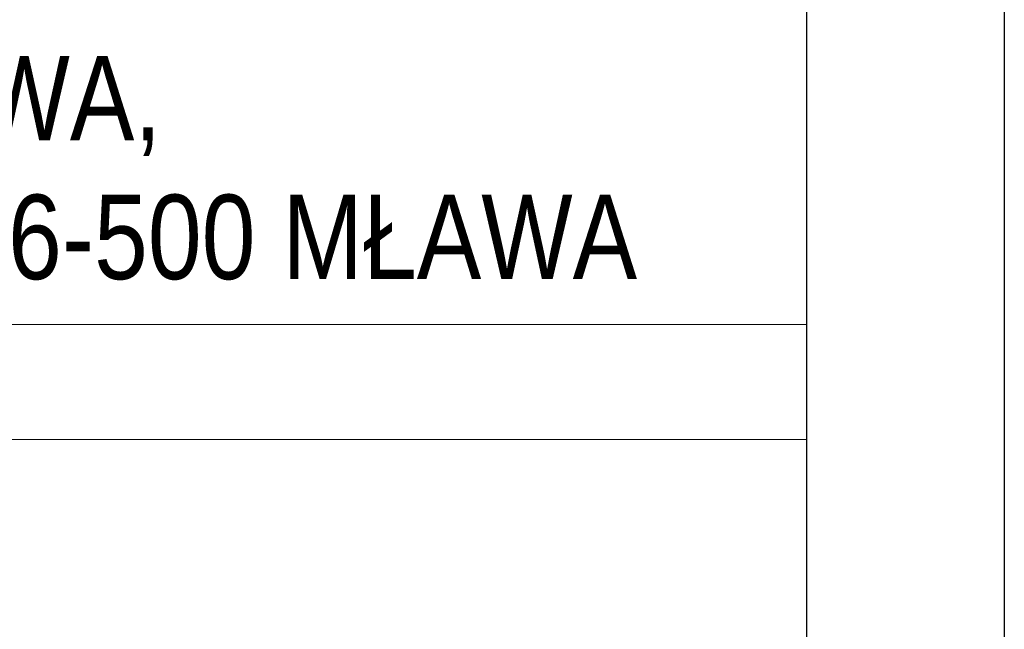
# Model space of a CAD drawing. Header units: millimetres. Extents: x -14609 to 44937, y 52278 to 67558.
# Tile 47 of 48: x 44663 to 44937, y 53631 to 53801. Entities that reach past the tile are written whole.
import ezdxf

# ---------------------------------------------------------------- set-up
doc = ezdxf.new("R2010")
doc.units = ezdxf.units.MM
doc.styles.add('GENERATED_STYLE_1', font='ARIALN.TTF')

# ---------------------------------------------------------------- blocks, each defined once
blk = doc.blocks.new('*U34')
for points in [[(0, 0), (-2100, 0), (-2100, 2970), (0, 2970)], [(-55, 55), (-1900, 55), (-1900, 2915), (-55, 2915)]]:
    blk.add_lwpolyline(points, close=True)

msp = doc.modelspace()

# ---------------------------------------------------------------- linework, layer by layer
at = {"color": 7, "linetype": 'Continuous', "lineweight": 13}
for p, q in [((44305.94, 53716.29), (44881.94, 53716.29)), ((44305.94, 53684.29), (44881.94, 53684.29))]:
    msp.add_line(p, q, dxfattribs=at)
at = {"color": 7, "linetype": 'Continuous', "lineweight": 13, "flags": 128}
msp.add_lwpolyline([(44305.94, 54680.89), (44881.94, 54680.89), (44881.94, 52333.32), (44305.94, 52333.32)], close=True, dxfattribs=at)

# ---------------------------------------------------------------- block references
msp.add_blockref('*U34', (44936.94, 52278.32))

# ---------------------------------------------------------------- texts
at = {"color": 7, "linetype": 'Continuous', "lineweight": 13, "insert": (44593.94, 53791.06), "char_height": 23.5, "attachment_point": 2, "line_spacing_factor": 0.985871, "style": 'GENERATED_STYLE_1'}
msp.add_mtext('\\A1;{\\pqc;\\fArial Narrow|b0|i0|c0|p34;MIASTO MŁAWA, \\P\\pqc;\\fArial Narrow|b0|i0|c0|p34;UL. STARY RYNEK 19, 06-500 MŁAWA}', dxfattribs=at)

doc.saveas('drawing.dxf')
